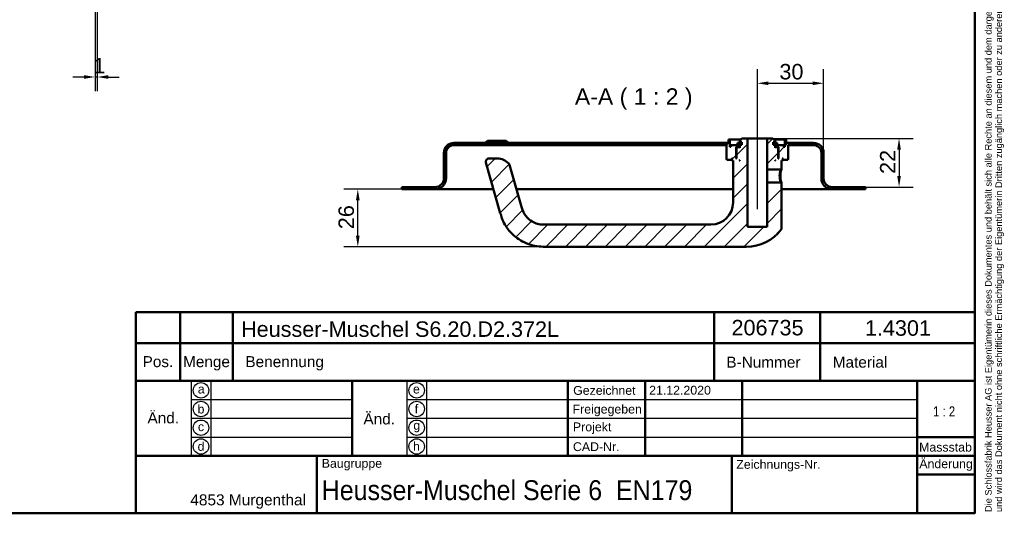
# Model space of a CAD drawing. Header units: millimetres. Extents: x 20 to 833, y 20 to 574.
# Tile 5 of 6: x 387 to 833, y 20 to 244. Entities that reach past the tile are written whole.
import ezdxf
from ezdxf.enums import TextEntityAlignment as Align

# ---------------------------------------------------------------- set-up
doc = ezdxf.new("R2010")
doc.units = ezdxf.units.MM
doc.header["$LTSCALE"] = 2
for name, color, linetype, lineweight in [('Bemaßungen(DIN)', 7, 'Continuous', 25), ('Mittellinie(DIN)', 7, 'Continuous', 25), ('Sichtbare Kanten(DIN)', 7, 'Continuous', 50), ('Skizziergeometrie(DIN)', 7, 'Continuous', 50), ('Skizzierlinie(DIN)', 7, 'Continuous', 25), ('Symbole(DIN)', 7, 'Continuous', 25)]:
    doc.layers.add(name, color=color, linetype=linetype, lineweight=lineweight)
doc.layers.add('Schraffur', color=179, linetype='Continuous', lineweight=9, true_color=0x1e1e47)
doc.styles.add('Aktuell-DIN', font='arial.ttf')
doc.styles.add('Aktuell-DINGroßer Text', font='arial.ttf')
doc.styles.add('STANDARD-DIN~0', font='arial.ttf')
doc.styles.add('Textstil10', font='arial.ttf')
doc.styles.add('Textstil41', font='arial.ttf', dxfattribs={"width": 0.8})
doc.styles.add('Textstil83', font='arial.ttf', dxfattribs={"width": 0.8})
doc.dimstyles.new('CAD-LAN', dxfattribs={"dimscale": 2, "dimtxt": 3.5, "dimasz": 2.5, "dimexe": 3.175, "dimexo": 0, "dimgap": 0.8, "dimtad": 1, "dimrnd": 1e-08, "dimtxsty": 'STANDARD-DIN~0', "dimcen": 0.09, "dimdle": 10, "dimclrd": 250, "dimclre": 250, "dimclrt": 250, "dimadec": 0, "dimazin": 2, "dimtfac": 1, "dimtmove": 0, "dimatfit": 3, "dimfxl": 1, "dimtolj": 1, "dimtzin": 0, "dimlwd": 25, "dimlwe": 25, "dimarcsym": 0})

# ---------------------------------------------------------------- blocks, each defined once
blk = doc.blocks.new('Ränder Standardrahmen')
at = {"layer": 'Skizziergeometrie(DIN)', "flags": 128}
blk.add_lwpolyline([(10, 10), (10, 287), (410, 287), (410, 10), (10, 10)], dxfattribs=at)
blk = doc.blocks.new('Schriftfelder Heusser')
at = {"layer": 'Skizziergeometrie(DIN)'}
for p, q in [((101, 229.92), (101, 236.92)), ((101, 236.92), (291, 236.92)), ((111, 229.92), (111, 236.92)), ((123, 229.92), (123, 236.92)), ((232, 229.92), (232, 236.92)), ((256, 229.92), (256, 236.92)), ((291, 236.92), (291, 229.92)), ((101, 191.42), (101, 229.92)), ((101, 229.92), (291, 229.92)), ((111, 229.92), (111, 221.42)), ((123, 229.92), (123, 221.42)), ((232, 229.92), (232, 221.42)), ((256, 229.92), (256, 221.42)), ((291, 229.92), (291, 191.42)), ((101, 221.42), (291, 221.42)), ((150, 221.42), (150, 204.42)), ((198.85, 221.42), (198.85, 204.42)), ((216.35, 221.42), (216.35, 204.42)), ((238.35, 221.42), (238.35, 204.42)), ((278, 221.42), (278, 191.42)), ((278, 208.67), (291, 208.67)), ((101, 204.42), (291, 204.42)), ((142, 204.42), (142, 191.42)), ((236, 204.42), (236, 191.42)), ((278, 200.17), (291, 200.17)), ((291, 191.42), (101, 191.42))]:
    blk.add_line(p, q, dxfattribs=at)
at = {"layer": 'Skizzierlinie(DIN)'}
for p, q in [((113.5, 221.42), (113.5, 204.42)), ((118, 221.42), (118, 204.42)), ((162.35, 221.42), (162.35, 204.42)), ((166.85, 221.42), (166.85, 204.42)), ((113.5, 217.17), (150, 217.17)), ((162.35, 217.17), (278, 217.17)), ((113.5, 212.92), (150, 212.92)), ((162.35, 212.92), (278, 212.92)), ((113.5, 208.67), (150, 208.67)), ((162.35, 208.67), (278, 208.67))]:
    blk.add_line(p, q, dxfattribs=at)
for centre in [(115.75, 219.25), (164.6, 219.25), (115.75, 215.04), (164.6, 215.04), (115.75, 210.79), (164.6, 210.79), (115.75, 206.54), (164.6, 206.54)]:
    blk.add_circle(centre, 1.75, dxfattribs=at)
at = {"layer": 'Symbole(DIN)', "color": 7, "insert": (293.33, 191.7), "char_height": 1.5, "width": 182.3003, "attachment_point": 1, "rotation": 90, "line_spacing_factor": 0.944221, "style": 'Aktuell-DIN'}
blk.add_mtext('\\fArial|b0|i0;\\H1.5000;Die Schlossfabrik Heusser AG ist Eigentümerin dieses Dokumentes und behält sich alle Rechte an diesem und dem dargestellten Gegenstand vor. Der Empfänger anerkennt diese Rechte\\Pund wird das Dokument nicht ohne schriftliche Ermächtigung der Eigentümerin Dritten zugänglich machen oder zu anderen Zwecken verwenden, zu dem es ihm übergeben worden ist.\\P ', dxfattribs=at)
at = {"layer": 'Symbole(DIN)', "color": 179, "true_color": 0x262659, "style": 'Aktuell-DIN'}
for s, insert, char_height, attachment_point in [('Pos.', (106, 227), 2.489, 2), ('Menge', (117, 227), 2.489, 2), ('Benennung', (125.81, 225.38), 2.489, 4), ('B-Nummer', (234.74, 225.62), 2.489, 4), ('Material', (265.02, 225.62), 2.489, 5), ('\\fArial|b0|i0;a', (115.81, 219.53), 2, 5), ('\\fArial|b0|i0;e', (164.54, 219.53), 2, 5), ('\\fArial|b0|i0;Gezeichnet', (200.05, 219.23), 2, 4), ('\\fArial|b0|i0;b', (115.75, 215), 2, 5), ('\\fArial|b0|i0;f', (164.55, 215.06), 2, 5), ('\\fArial|b0|i0;Freigegeben', (199.92, 216), 2, 1), ('\\fArial|b0|i0;Projekt', (200, 211.98), 2, 1), ('\\fArial|b0|i0;c', (115.75, 211.01), 2, 5), ('\\fArial|b0|i0;g', (164.63, 211.05), 2, 5), ('\\fArial|b0|i0;d', (115.76, 206.55), 2, 5), ('\\fArial|b0|i0;h', (164.55, 206.57), 2, 5), ('\\fArial|b0|i0;CAD-Nr.', (200, 207.5), 2, 1), ('\\fArial|b0|i0;\\H2.0000;Massstab', (284.39, 206.37), 2, 5), ('\\fArial|b0|i0;\\H2.0000;Baugruppe', (143.1, 203.73), 2, 1), ('\\fArial|b0|i0;Zeichnungs-Nr.', (237, 203.5), 2, 1), ('\\fArial|b0|i0;\\H2.5000;4853 Murgenthal', (113.33, 192.46), 2.5, 7)]:
    blk.add_mtext(s, dxfattribs=dict(at, insert=insert, char_height=char_height, attachment_point=attachment_point))
at = {"layer": 'Symbole(DIN)', "color": 179, "true_color": 0x262659, "attachment_point": 5, "style": 'Aktuell-DIN'}
for s, insert, char_height, width in [('Änd.', (107.21, 213), 2.489, 12.3494), ('Änd.', (156.12, 212.76), 2.489, 12.3494), ('\\fArial|b0|i0;Änderung', (284.51, 202.33), 2, 12.1143)]:
    blk.add_mtext(s, dxfattribs=dict(at, insert=insert, char_height=char_height, width=width))
at = {"layer": 'Symbole(DIN)', "color": 7, "insert": (143.1, 196.62), "char_height": 4.5, "width": 90.18, "attachment_point": 4, "style": 'Aktuell-DIN'}
blk.add_mtext('\\fArial|b0|i0;\\W0.90;\\H4.5000;Heusser-Muschel Serie 6  EN179', dxfattribs=at)
at = {"layer": 'Symbole(DIN)', "color": 179, "true_color": 0x262659, "style": 'Textstil10'}
blk.add_attdef('ERSTELLUNGSDATUM_001', (217.26, 218.29), '', height=2, dxfattribs=at)
at = {"layer": 'Symbole(DIN)', "color": 179, "true_color": 0x262659}
for tag, height, style, p in [('AUTOR', 2.49, 'Aktuell-DIN', (240.03, 219.26)), ('KONTROLLDATUM', 2, 'Textstil10', (217.42, 215.04)), ('KONTROLLIERT_VON', 2, 'Textstil10', (239.98, 215.05))]:
    blk.add_attdef(tag, text='', height=height, dxfattribs=dict(at, style=style)).set_placement(p, align=Align.MIDDLE_LEFT)
at = {"layer": 'Symbole(DIN)', "color": 7, "style": 'Textstil83', "width": 0.8}
blk.add_attdef('Anfänglicher_Ansichtsmaßstab_001', (281.57, 213.34), '', height=2.3, dxfattribs=at)
at = {"layer": 'Symbole(DIN)', "color": 179, "true_color": 0x262659, "style": 'Textstil10'}
blk.add_attdef('PROJEKT', text='', height=2, dxfattribs=at).set_placement((217.77, 209.72), align=Align.BOTTOM_LEFT)
at = {"layer": 'Symbole(DIN)', "color": 7, "style": 'Textstil41', "width": 0.8}
blk.add_attdef('STATUS', text='', height=5, dxfattribs=at).set_placement((284.53, 195.86), align=Align.MIDDLE_CENTER)
blk = doc.blocks.new('*D20')
at = {"layer": 'Bemaßungen(DIN)', "color": 250, "linetype": 'Continuous', "lineweight": 25, "true_color": 0x3f3f3f, "transparency": 16777216}
for p, q in [((421.5, 249.06), (421.5, 211.22)), ((422.5, 249.06), (422.5, 211.22)), ((416.5, 217.57), (411.5, 217.57)), ((422.5, 217.57), (421.5, 217.57)), ((427.5, 217.57), (432.5, 217.57))]:
    blk.add_line(p, q, dxfattribs=at)
at = {"layer": 'Bemaßungen(DIN)', "color": 250, "linetype": 'Continuous', "true_color": 0x3f3f3f, "transparency": 16777216}
for points in [[(416.5, 218.4), (416.5, 216.74), (421.5, 217.57)], [(427.5, 218.4), (427.5, 216.74), (422.5, 217.57)]]:
    blk.add_solid(points, dxfattribs=at)
at = {"layer": 'Defpoints', "color": 0, "linetype": 'Continuous', "transparency": 16777216}
for p in [(421.5, 249.06), (422.5, 249.06), (421.5, 217.57)]:
    blk.add_point(p, dxfattribs=at)
at = {"layer": 'Bemaßungen(DIN)', "color": 250, "linetype": 'Continuous', "lineweight": 25, "true_color": 0x3f3f3f, "transparency": 16777216, "insert": (420.72, 226.2), "char_height": 7, "attachment_point": 1, "style": 'STANDARD-DIN~0'}
blk.add_mtext('\\A1;1', dxfattribs=at)
blk = doc.blocks.new('*D24')
at = {"layer": 'Bemaßungen(DIN)', "color": 250, "linetype": 'Continuous', "lineweight": 25, "true_color": 0x3f3f3f, "transparency": 16777216}
for p, q in [((721.54, 194.73), (721.54, 221.08)), ((751.54, 183.23), (751.54, 221.08)), ((726.54, 214.73), (746.54, 214.73))]:
    blk.add_line(p, q, dxfattribs=at)
at = {"layer": 'Bemaßungen(DIN)', "color": 250, "linetype": 'Continuous', "true_color": 0x3f3f3f, "transparency": 16777216}
for points in [[(726.54, 215.56), (726.54, 213.89), (721.54, 214.73)], [(746.54, 215.56), (746.54, 213.89), (751.54, 214.73)]]:
    blk.add_solid(points, dxfattribs=at)
at = {"layer": 'Defpoints', "color": 0, "linetype": 'Continuous', "transparency": 16777216}
for p in [(751.54, 214.73), (721.54, 194.73), (751.54, 183.23)]:
    blk.add_point(p, dxfattribs=at)
at = {"layer": 'Bemaßungen(DIN)', "color": 250, "linetype": 'Continuous', "lineweight": 25, "true_color": 0x3f3f3f, "transparency": 16777216, "insert": (731.54, 223.48), "char_height": 7, "attachment_point": 1, "style": 'STANDARD-DIN~0'}
blk.add_mtext('\\A1;30', dxfattribs=at)
blk = doc.blocks.new('*D25')
at = {"layer": 'Bemaßungen(DIN)', "color": 250, "linetype": 'Continuous', "lineweight": 25, "true_color": 0x3f3f3f, "transparency": 16777216}
for p, q in [((728.54, 189.73), (792.08, 189.73)), ((785.73, 184.73), (785.73, 172.73)), ((770.54, 167.73), (792.08, 167.73))]:
    blk.add_line(p, q, dxfattribs=at)
at = {"layer": 'Bemaßungen(DIN)', "color": 250, "linetype": 'Continuous', "true_color": 0x3f3f3f, "transparency": 16777216}
for points in [[(784.89, 184.73), (786.56, 184.73), (785.73, 189.73)], [(784.89, 172.73), (786.56, 172.73), (785.73, 167.73)]]:
    blk.add_solid(points, dxfattribs=at)
at = {"layer": 'Defpoints', "color": 0, "linetype": 'Continuous', "transparency": 16777216}
for p in [(728.54, 189.73), (770.54, 167.73), (785.73, 167.73)]:
    blk.add_point(p, dxfattribs=at)
at = {"layer": 'Bemaßungen(DIN)', "color": 250, "linetype": 'Continuous', "lineweight": 25, "true_color": 0x3f3f3f, "transparency": 16777216, "insert": (777.1, 173.69), "char_height": 7, "attachment_point": 1, "rotation": 90, "style": 'STANDARD-DIN~0'}
blk.add_mtext('\\A1;22', dxfattribs=at)
blk = doc.blocks.new('*D26')
at = {"layer": 'Bemaßungen(DIN)', "color": 250, "linetype": 'Continuous', "lineweight": 25, "true_color": 0x3f3f3f, "transparency": 16777216}
for p, q in [((560.54, 166.73), (534.19, 166.73)), ((540.54, 145.73), (540.54, 161.73)), ((624.54, 140.73), (534.19, 140.73))]:
    blk.add_line(p, q, dxfattribs=at)
at = {"layer": 'Bemaßungen(DIN)', "color": 250, "linetype": 'Continuous', "true_color": 0x3f3f3f, "transparency": 16777216}
for points in [[(539.7, 161.73), (541.37, 161.73), (540.54, 166.73)], [(539.7, 145.73), (541.37, 145.73), (540.54, 140.73)]]:
    blk.add_solid(points, dxfattribs=at)
at = {"layer": 'Defpoints', "color": 0, "linetype": 'Continuous', "transparency": 16777216}
for p in [(540.54, 166.73), (560.54, 166.73), (624.54, 140.73)]:
    blk.add_point(p, dxfattribs=at)
at = {"layer": 'Bemaßungen(DIN)', "color": 250, "linetype": 'Continuous', "lineweight": 25, "true_color": 0x3f3f3f, "transparency": 16777216, "insert": (531.79, 148.66), "char_height": 7, "attachment_point": 1, "rotation": 90, "style": 'STANDARD-DIN~0'}
blk.add_mtext('\\A1;26', dxfattribs=at)

msp = doc.modelspace()

# ---------------------------------------------------------------- hatches: boundary and pattern name
at = {"layer": 'Schraffur'}
h = msp.add_hatch(dxfattribs=at)
h.set_pattern_fill('ANSI31', color=256, scale=50.8, style=0)
h.set_pattern_definition([(45, (0, 0), (-4.49013, 4.49013), [])])
edge = h.paths.add_edge_path()
edge.add_spline(control_points=[(732.164, 175.726), (732.226, 175.786), (732.288, 175.846), (732.412, 175.967), (732.474, 176.027), (732.537, 176.087)], knot_values=[-0.0518064, -0.0518064, -0.0518064, -0.0518064, -0.0259863, -0.0259863, 0, 0, 0, 0], degree=3, periodic=0)
edge.add_line((732.537, 176.087), (732.537, 179.726))
edge.add_line((732.537, 179.726), (732.837, 179.726))
edge.add_line((732.837, 179.726), (733.037, 179.926))
edge.add_line((733.037, 179.926), (733.037, 180.526))
edge.add_line((733.037, 180.526), (732.837, 180.726))
edge.add_line((732.837, 180.726), (733.137, 180.726))
edge.add_line((733.137, 180.726), (733.137, 180.226))
edge.add_line((733.137, 180.226), (733.237, 180.126))
edge.add_line((733.237, 180.126), (735.337, 180.126))
edge.add_line((735.337, 180.126), (735.537, 180.326))
edge.add_line((735.537, 180.326), (735.537, 186.726))
edge.add_line((735.537, 186.726), (747.037, 186.726))
edge.add_ellipse((747.037, 183.226), major_axis=(0, 3.5), ratio=1, start_angle=270, end_angle=360, ccw=False)
edge.add_line((750.537, 183.226), (750.537, 171.726))
edge.add_ellipse((755.537, 171.726), major_axis=(-5, 0), ratio=1, start_angle=0, end_angle=90)
edge.add_line((755.537, 166.726), (770.537, 166.726))
edge.add_line((770.537, 166.726), (770.537, 167.726))
edge.add_line((770.537, 167.726), (755.537, 167.726))
edge.add_ellipse((755.537, 171.726), major_axis=(0, -4), ratio=1, start_angle=270, end_angle=360, ccw=False)
edge.add_line((751.537, 171.726), (751.537, 183.226))
edge.add_ellipse((747.037, 183.226), major_axis=(4.5, 0), ratio=1, start_angle=0, end_angle=90)
edge.add_line((747.037, 187.726), (734.537, 187.726))
edge.add_line((734.537, 187.726), (734.537, 189.226))
edge.add_line((734.537, 189.226), (734.037, 189.226))
edge.add_line((734.037, 189.226), (734.037, 185.926))
edge.add_line((734.037, 185.926), (733.537, 185.926))
edge.add_line((733.537, 185.926), (733.537, 186.726))
edge.add_line((733.537, 186.726), (730.537, 186.726))
edge.add_line((730.537, 186.726), (730.537, 185.926))
edge.add_line((730.537, 185.926), (731.287, 185.926))
edge.add_line((731.287, 185.926), (731.087, 185.726))
edge.add_line((731.087, 185.726), (731.087, 180.926))
edge.add_line((731.087, 180.926), (731.287, 180.726))
edge.add_line((731.287, 180.726), (731.037, 180.726))
edge.add_line((731.037, 180.726), (731.037, 185.526))
edge.add_line((731.037, 185.526), (730.837, 185.726))
edge.add_line((730.837, 185.726), (729.737, 185.726))
edge.add_line((729.737, 185.726), (729.537, 185.526))
edge.add_line((729.537, 185.526), (729.537, 186.926))
edge.add_line((729.537, 186.926), (730.553, 186.926))
edge.add_line((730.553, 186.926), (730.553, 187.826))
edge.add_line((730.553, 187.826), (729.051, 187.826))
edge.add_line((729.051, 187.826), (729.051, 186.926))
edge.add_line((729.051, 186.926), (728.637, 186.926))
edge.add_line((728.637, 186.926), (728.637, 188.026))
edge.add_line((728.637, 188.026), (729.537, 188.026))
edge.add_line((729.537, 188.026), (729.537, 188.726))
edge.add_line((729.537, 188.726), (728.537, 189.726))
edge.add_line((728.537, 189.726), (726.037, 189.726))
edge.add_line((726.037, 189.726), (726.037, 175.726))
edge.add_line((726.037, 175.726), (732.164, 175.726))
h.paths.add_polyline_path([(729.737, 179.726), (729.537, 179.726), (729.537, 179.926)], flags=0)
edge = h.paths.add_edge_path()
edge.add_spline(control_points=[(732.537, 169.366), (732.475, 169.426), (732.413, 169.486), (732.289, 169.606), (732.227, 169.666), (732.165, 169.726)], knot_values=[-0.0519744, -0.0519744, -0.0519744, -0.0519744, -0.0259872, -0.0259872, -0.0001739, -0.0001739, -0.0001739, -0.0001739], degree=3, periodic=0)
edge.add_line((732.165, 169.726), (726.037, 169.726))
edge.add_line((726.037, 169.726), (726.037, 149.726))
edge.add_line((726.037, 149.726), (717.037, 149.726))
edge.add_line((717.037, 149.726), (717.037, 189.726))
edge.add_line((717.037, 189.726), (714.537, 189.726))
edge.add_line((714.537, 189.726), (713.537, 188.726))
edge.add_line((713.537, 188.726), (713.537, 188.026))
edge.add_line((713.537, 188.026), (714.437, 188.026))
edge.add_line((714.437, 188.026), (714.437, 186.926))
edge.add_line((714.437, 186.926), (714.022, 186.926))
edge.add_line((714.022, 186.926), (714.022, 187.826))
edge.add_line((714.022, 187.826), (712.52, 187.826))
edge.add_line((712.52, 187.826), (712.52, 186.926))
edge.add_line((712.52, 186.926), (713.537, 186.926))
edge.add_line((713.537, 186.926), (713.537, 185.526))
edge.add_line((713.537, 185.526), (713.337, 185.726))
edge.add_line((713.337, 185.726), (712.237, 185.726))
edge.add_line((712.237, 185.726), (712.037, 185.526))
edge.add_line((712.037, 185.526), (712.037, 180.726))
edge.add_line((712.037, 180.726), (711.787, 180.726))
edge.add_line((711.787, 180.726), (711.987, 180.926))
edge.add_line((711.987, 180.926), (711.987, 185.726))
edge.add_line((711.987, 185.726), (711.787, 185.926))
edge.add_line((711.787, 185.926), (712.537, 185.926))
edge.add_line((712.537, 185.926), (712.537, 186.726))
edge.add_line((712.537, 186.726), (709.537, 186.726))
edge.add_line((709.537, 186.726), (709.537, 185.926))
edge.add_line((709.537, 185.926), (709.037, 185.926))
edge.add_line((709.037, 185.926), (709.037, 189.226))
edge.add_line((709.037, 189.226), (708.537, 189.226))
edge.add_line((708.537, 189.226), (708.537, 187.726))
edge.add_line((708.537, 187.726), (584.037, 187.726))
edge.add_ellipse((584.037, 183.226), major_axis=(0, 4.5), ratio=1, start_angle=0, end_angle=90)
edge.add_line((579.537, 183.226), (579.537, 171.726))
edge.add_ellipse((575.537, 171.726), major_axis=(4, 0), ratio=1, start_angle=270, end_angle=360, ccw=False)
edge.add_line((575.537, 167.726), (560.537, 167.726))
edge.add_line((560.537, 167.726), (560.537, 166.726))
edge.add_line((560.537, 166.726), (575.537, 166.726))
edge.add_ellipse((575.537, 171.726), major_axis=(0, -5), ratio=1, start_angle=0, end_angle=90)
edge.add_line((580.537, 171.726), (580.537, 183.226))
edge.add_ellipse((584.037, 183.226), major_axis=(-3.5, 0), ratio=1, start_angle=270, end_angle=360, ccw=False)
edge.add_line((584.037, 186.726), (707.537, 186.726))
edge.add_line((707.537, 186.726), (707.537, 180.326))
edge.add_line((707.537, 180.326), (707.737, 180.126))
edge.add_line((707.737, 180.126), (709.837, 180.126))
edge.add_line((709.837, 180.126), (709.937, 180.226))
edge.add_line((709.937, 180.226), (709.937, 180.726))
edge.add_line((709.937, 180.726), (710.237, 180.726))
edge.add_line((710.237, 180.726), (710.037, 180.526))
edge.add_line((710.037, 180.526), (710.037, 179.926))
edge.add_line((710.037, 179.926), (710.237, 179.726))
edge.add_line((710.237, 179.726), (710.537, 179.726))
edge.add_line((710.537, 179.726), (710.537, 160.726))
edge.add_ellipse((700.537, 160.726), major_axis=(10, 0), ratio=1, start_angle=270, end_angle=360, ccw=False)
edge.add_line((700.537, 150.726), (624.537, 150.726))
edge.add_spline(control_points=[(624.537, 150.726), (623.675, 150.726), (622.809, 150.847), (621.135, 151.309), (620.336, 151.653), (618.458, 152.764), (617.448, 153.657), (615.935, 155.623), (615.246, 156.847), (614.71, 158.715)], knot_values=[-2.1009717, -2.1009717, -2.1009717, -2.1009717, -1.6733657, -1.6733657, -1.2398076, -1.2398076, -0.5829242, -0.5829242, 0, 0, 0, 0], degree=3, periodic=0)
edge.add_line((614.71, 158.715), (609.238, 177.798))
edge.add_ellipse((607.796, 177.385), major_axis=(1.442, 0.413), ratio=1, start_angle=0, end_angle=25.69736)
edge.add_ellipse((603.69, 173.726), major_axis=(5.227, 4.656), ratio=1, start_angle=0, end_angle=48.30264)
edge.add_line((603.69, 180.726), (599.986, 180.726))
edge.add_ellipse((599.986, 179.226), major_axis=(0, 1.5), ratio=1, start_angle=0, end_angle=106)
edge.add_line((598.544, 178.813), (605.098, 155.958))
edge.add_spline(control_points=[(605.098, 155.958), (605.513, 154.509), (605.987, 152.878), (608.103, 149.185), (609.251, 147.699), (612.263, 144.762), (614.433, 143.226), (619.481, 141.219), (622.007, 140.726), (624.537, 140.726)], knot_values=[-3.2102713, -3.2102713, -3.2102713, -3.2102713, -2.3203268, -2.3203268, -1.6298469, -1.6298469, -0.7587623, -0.7587623, 0, 0, 0, 0], degree=3, periodic=0)
edge.add_line((624.537, 140.726), (716.537, 140.726))
edge.add_ellipse((716.537, 160.726), major_axis=(0, -20), ratio=1, start_angle=0, end_angle=52.14319)
edge.add_spline(control_points=[(732.328, 148.452), (732.395, 148.54), (732.448, 148.638), (732.527, 148.869), (732.538, 148.983), (732.537, 149.066)], knot_values=[-0.0457659, -0.0457659, -0.0457659, -0.0457659, -0.0251549, -0.0251549, 0, 0, 0, 0], degree=3, periodic=0)
edge.add_line((732.537, 149.066), (732.537, 169.366))
h.paths.add_polyline_path([(713.537, 179.726), (713.337, 179.726), (713.537, 179.926)], flags=0)

# ---------------------------------------------------------------- linework, layer by layer
at = {"layer": 'Mittellinie(DIN)', "linetype": 'Continuous'}
msp.add_line((721.537, 157.726), (721.537, 194.726), dxfattribs=at)
at = {"layer": 'Sichtbare Kanten(DIN)'}
for p, q in [((708.537, 187.726), (584.037, 187.726)), ((599.287, 188.726), (598.287, 187.726)), ((599.287, 188.726), (607.787, 188.726)), ((607.787, 188.726), (608.787, 187.726)), ((709.037, 189.226), (708.537, 189.226)), ((708.537, 189.226), (708.537, 187.726)), ((709.037, 185.926), (709.037, 189.226)), ((709.037, 189.226), (714.037, 189.226)), ((714.022, 187.826), (712.52, 187.826)), ((712.52, 187.826), (712.52, 186.926)), ((714.537, 189.726), (713.537, 188.726)), ((713.537, 188.726), (713.537, 188.026)), ((713.537, 188.026), (714.437, 188.026)), ((714.022, 186.926), (714.022, 187.826)), ((714.437, 187.826), (714.022, 187.826)), ((714.437, 188.026), (714.437, 186.926)), ((717.037, 189.726), (714.537, 189.726)), ((717.037, 149.726), (717.037, 189.726)), ((717.037, 189.726), (726.037, 189.726)), ((728.537, 189.726), (726.037, 189.726)), ((726.037, 189.726), (726.037, 175.726)), ((729.537, 188.726), (728.537, 189.726)), ((728.637, 186.926), (728.637, 188.026)), ((728.637, 188.026), (729.537, 188.026)), ((729.051, 187.826), (728.637, 187.826)), ((729.037, 189.226), (734.037, 189.226)), ((730.553, 187.826), (729.051, 187.826)), ((729.051, 187.826), (729.051, 186.926)), ((729.537, 188.026), (729.537, 188.726)), ((730.553, 186.926), (730.553, 187.826)), ((734.537, 189.226), (734.037, 189.226)), ((734.037, 189.226), (734.037, 185.926)), ((734.537, 187.726), (734.537, 189.226)), ((747.037, 187.726), (734.537, 187.726)), ((579.537, 183.226), (579.537, 171.726)), ((580.537, 171.726), (580.537, 183.226)), ((584.037, 186.726), (707.537, 186.726)), ((707.537, 186.726), (707.537, 180.326)), ((709.537, 185.926), (709.037, 185.926)), ((712.537, 186.726), (709.537, 186.726)), ((709.537, 186.726), (709.537, 185.926)), ((711.987, 185.726), (711.787, 185.926)), ((711.787, 185.926), (712.537, 185.926)), ((711.987, 180.926), (711.987, 185.726)), ((711.987, 185.726), (712.237, 185.726)), ((712.237, 185.726), (712.037, 185.526)), ((712.037, 185.526), (712.037, 180.726)), ((713.337, 185.726), (712.237, 185.726)), ((712.52, 186.926), (713.537, 186.926)), ((712.537, 185.926), (712.537, 186.726)), ((712.537, 186.726), (713.537, 186.726)), ((713.537, 185.926), (712.537, 185.926)), ((713.537, 185.526), (713.337, 185.726)), ((713.537, 185.726), (713.337, 185.726)), ((713.537, 186.926), (713.537, 185.526)), ((714.437, 186.926), (714.022, 186.926)), ((729.051, 186.926), (728.637, 186.926)), ((729.537, 185.526), (729.537, 186.926)), ((729.537, 186.926), (730.553, 186.926)), ((729.537, 186.726), (730.537, 186.726)), ((730.537, 185.926), (729.537, 185.926)), ((729.737, 185.726), (729.537, 185.526)), ((729.737, 185.726), (729.537, 185.726)), ((730.837, 185.726), (729.737, 185.726)), ((733.537, 186.726), (730.537, 186.726)), ((730.537, 186.726), (730.537, 185.926)), ((730.537, 185.926), (731.287, 185.926)), ((731.037, 185.526), (730.837, 185.726)), ((730.837, 185.726), (731.087, 185.726)), ((731.037, 180.726), (731.037, 185.526)), ((731.287, 185.926), (731.087, 185.726)), ((731.087, 185.726), (731.087, 180.926)), ((733.537, 185.926), (733.537, 186.726)), ((734.037, 185.926), (733.537, 185.926)), ((735.537, 180.326), (735.537, 186.726)), ((735.537, 186.726), (747.037, 186.726)), ((750.537, 183.226), (750.537, 171.726)), ((751.537, 171.726), (751.537, 183.226)), ((598.544, 178.813), (605.098, 155.958)), ((603.69, 180.726), (599.986, 180.726)), ((707.537, 180.326), (707.737, 180.126)), ((707.737, 180.126), (709.837, 180.126)), ((709.837, 180.126), (709.937, 180.226)), ((709.837, 180.126), (710.037, 180.126)), ((709.937, 180.226), (709.937, 180.726)), ((709.937, 180.726), (710.237, 180.726)), ((710.037, 180.226), (709.937, 180.226)), ((710.237, 180.726), (710.037, 180.526)), ((710.037, 180.526), (710.037, 179.926)), ((710.037, 179.926), (710.237, 179.726)), ((710.237, 179.726), (710.537, 179.726)), ((710.537, 179.726), (710.537, 160.726)), ((711.787, 180.726), (711.987, 180.926)), ((712.037, 180.726), (711.787, 180.726)), ((712.037, 180.926), (711.987, 180.926)), ((713.337, 179.726), (713.537, 179.926)), ((713.537, 179.726), (713.337, 179.726)), ((713.537, 179.926), (713.537, 179.726)), ((729.537, 179.726), (729.537, 179.926)), ((729.537, 179.926), (729.737, 179.726)), ((729.737, 179.726), (729.537, 179.726)), ((731.087, 180.926), (731.037, 180.926)), ((731.287, 180.726), (731.037, 180.726)), ((731.087, 180.926), (731.287, 180.726)), ((732.537, 176.087), (732.537, 179.726)), ((732.537, 179.726), (732.837, 179.726)), ((733.037, 180.526), (732.837, 180.726)), ((732.837, 180.726), (733.137, 180.726)), ((732.837, 179.726), (733.037, 179.926)), ((733.037, 179.926), (733.037, 180.526)), ((733.137, 180.226), (733.037, 180.226)), ((733.037, 180.126), (733.237, 180.126)), ((733.137, 180.726), (733.137, 180.226)), ((733.137, 180.226), (733.237, 180.126)), ((733.237, 180.126), (735.337, 180.126)), ((735.337, 180.126), (735.537, 180.326)), ((614.71, 158.715), (609.238, 177.798)), ((726.037, 175.726), (732.164, 175.726)), ((726.037, 169.726), (726.037, 175.726)), ((732.164, 175.727), (732.536, 176.087)), ((732.165, 169.726), (726.037, 169.726)), ((726.037, 169.726), (726.037, 149.726)), ((732.537, 169.366), (732.165, 169.726)), ((575.537, 167.726), (560.537, 167.726)), ((560.537, 167.726), (560.537, 166.726)), ((560.537, 166.726), (575.537, 166.726)), ((575.537, 166.726), (590.537, 166.726)), ((602.01, 166.726), (590.537, 166.726)), ((710.537, 166.726), (612.413, 166.726)), ((732.537, 149.066), (732.537, 169.366)), ((740.537, 166.726), (732.537, 166.726)), ((740.537, 166.726), (755.537, 166.726)), ((770.537, 167.726), (755.537, 167.726)), ((755.537, 166.726), (770.537, 166.726)), ((770.537, 166.726), (770.537, 167.726)), ((700.537, 150.726), (624.537, 150.726)), ((726.037, 149.726), (717.037, 149.726)), ((624.537, 140.726), (716.537, 140.726))]:
    msp.add_line(p, q, dxfattribs=at)
for centre, radius, start, end in [((584.037, 183.226), 4.5, 90, 180), ((747.037, 183.226), 4.5, 0, 90), ((584.037, 183.226), 3.5, 90, 180), ((747.037, 183.226), 3.5, 0, 90), ((599.986, 179.226), 1.5, 90, 196), ((603.69, 173.726), 7, 41.69736, 90), ((607.796, 177.385), 1.5, 16, 41.69736), ((575.537, 171.726), 4, 270, 0), ((575.537, 171.726), 5, 270, 0), ((755.537, 171.726), 5, 180, 270), ((755.537, 171.726), 4, 180, 270), ((700.537, 160.726), 10, 270, 0), ((716.537, 160.726), 20, 270, 322.14319)]:
    msp.add_arc(centre, radius, start, end, dxfattribs=at)
for points, knots in [([(732.164, 175.726), (732.164, 175.726), (732.156, 175.701), (732.139, 175.65), (732.069, 175.449), (731.855, 174.839), (731.727, 174.033), (731.662, 173.631), (731.619, 173.179), (731.619, 172.727), (731.619, 172.275), (731.661, 171.823), (731.725, 171.42), (731.854, 170.614), (732.069, 170.004), (732.139, 169.803), (732.157, 169.752), (732.165, 169.726), (732.165, 169.726)], [2.6438643, 2.6438643, 2.6438643, 2.6438643, 2.7193751, 2.7193751, 2.7193751, 3.0215279, 3.0215279, 3.0215279, 3.1726043, 3.1726043, 3.1726043, 3.3236807, 3.3236807, 3.3236807, 3.6258335, 3.6258335, 3.6258335, 3.7015558, 3.7015558, 3.7015558, 3.7015558]), ([(732.537, 169.366), (732.537, 169.365), (732.493, 169.506), (732.103, 170.701), (731.927, 172.727), (732.106, 174.754), (732.493, 175.947), (732.536, 176.087), (732.536, 176.087)], [-1.5862861, -1.5862861, -1.5862861, -1.5862861, -1.510764, -1.2086112, -1.0575348, -0.9064584, -0.6043056, -0.5287898, -0.5287898, -0.5287898, -0.5287898]), ([(624.537, 150.726), (623.675, 150.726), (622.809, 150.847), (621.135, 151.309), (620.336, 151.653), (618.458, 152.764), (617.448, 153.657), (615.935, 155.623), (615.246, 156.847), (614.71, 158.715)], [-2.1009717, -2.1009717, -2.1009717, -2.1009717, -1.6733657, -1.6733657, -1.2398076, -1.2398076, -0.5829242, -0.5829242, 0, 0, 0, 0]), ([(605.098, 155.958), (605.513, 154.509), (605.987, 152.878), (608.103, 149.185), (609.251, 147.699), (612.263, 144.762), (614.433, 143.226), (619.481, 141.219), (622.007, 140.726), (624.537, 140.726)], [-3.2102713, -3.2102713, -3.2102713, -3.2102713, -2.3203268, -2.3203268, -1.6298469, -1.6298469, -0.7587623, -0.7587623, 0, 0, 0, 0]), ([(732.327, 148.453), (732.395, 148.54), (732.448, 148.638), (732.527, 148.869), (732.538, 148.983), (732.538, 149.066)], [-0.04576592, -0.04576592, -0.04576592, -0.04576592, -0.02515487, -0.02515487, 0, 0, 0, 0])]:
    msp.add_open_spline(points, degree=3, knots=knots, dxfattribs=at)

# ---------------------------------------------------------------- block references
at = {"xscale": 2, "yscale": 2, "zscale": 2}
msp.add_blockref('Ränder Standardrahmen', (0, 0), dxfattribs=at)
msp.add_blockref('Schriftfelder Heusser', (238, -362.833), dxfattribs=at).add_auto_attribs({'ERSTELLUNGSDATUM_001': '21.12.2020', 'Anfänglicher_Ansichtsmaßstab_001': '1 : 2'})

# ---------------------------------------------------------------- texts
at = {"layer": 'Symbole(DIN)', "color": 7, "insert": (638.864, 202.726), "char_height": 7.4676, "attachment_point": 7, "style": 'Aktuell-DINGroßer Text'}
msp.add_mtext('A-A ( 1 : 2 )', dxfattribs=at)
at = {"layer": 'Symbole(DIN)', "color": 7, "char_height": 7, "attachment_point": 1, "style": 'Aktuell-DIN'}
for s, insert, width in [('{\\fArial|b0|i0;\\H7.0000;Heusser-Muschel S6.20.D2.372L}', (487.659, 106.906), 144.02821), ('{\\fArial|b0|i0;\\H7.0000;206735}', (709.83, 107.58), 32.62043), ('{\\fArial|b0|i0;\\H7.0000;1.4301}', (770.274, 107.401), 29.89939)]:
    msp.add_mtext(s, dxfattribs=dict(at, insert=insert, width=width))

# ---------------------------------------------------------------- dimensions: what is measured, and where the dimension line sits
at = {"layer": 'Bemaßungen(DIN)', "color": 250, "linetype": 'Continuous', "lineweight": 25, "true_color": 0x3f3f3f}
for base, p1, p2, angle, override, picture, middle in [((421.505, 217.571), (422.505, 249.06), (421.505, 249.06), 180, {"dimgap": 0.8, "dimdec": 2, "dimtol": 0, "dimlim": 0, "dimtp": 0, "dimtm": 0, "dimtdec": 2, "dimtofl": 1, "dimatfit": 1}, '*D20', (422.005, 217.571)), ((751.537, 214.726), (721.537, 194.726), (751.537, 183.226), 180, {"dimgap": 0.8, "dimdec": 2, "dimtol": 0, "dimlim": 0, "dimtp": 0, "dimtm": 0, "dimtdec": 2, "dimtofl": 0, "dimatfit": 1}, '*D24', (736.537, 214.726)), ((785.728, 167.726), (728.537, 189.726), (770.537, 167.726), 90, {"dimgap": 0.8, "dimdec": 2, "dimtol": 0, "dimlim": 0, "dimtp": 0, "dimtm": 0, "dimtdec": 2, "dimtofl": 0, "dimatfit": 1}, '*D25', (785.728, 178.726)), ((540.537, 166.726), (624.537, 140.726), (560.537, 166.726), 270, {"dimgap": 0.8, "dimdec": 2, "dimtol": 0, "dimlim": 0, "dimtp": 0, "dimtm": 0, "dimtdec": 2, "dimtofl": 0, "dimatfit": 1}, '*D26', (540.537, 153.726))]:
    dim = msp.add_linear_dim(base=base, p1=p1, p2=p2, angle=angle, dimstyle='CAD-LAN', override=override, dxfattribs=at)
    dim.commit()
    dim.dimension.update_dxf_attribs({"geometry": picture, "text_midpoint": middle, "dimtype": 160})

doc.saveas('drawing.dxf')
